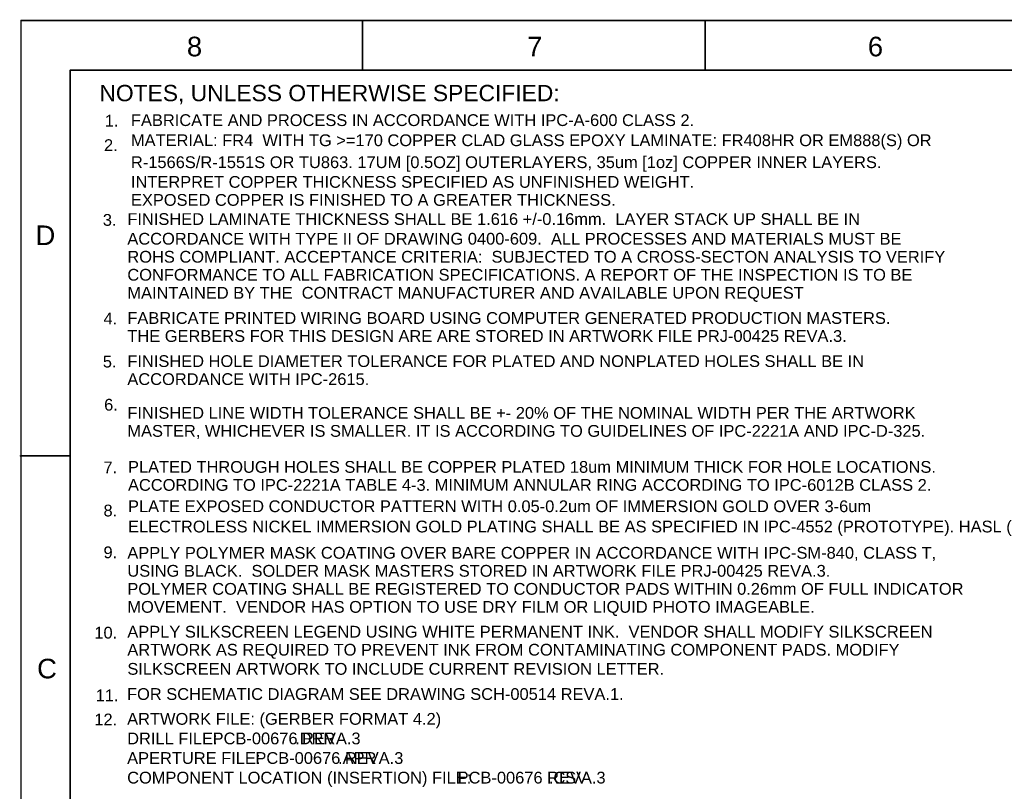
# Model space of a CAD drawing. Header units: inches. Extents: x -6 to 11.2, y -2.2 to 8.3.
# Tile 12 of 256: x -6 to -0.1, y 3.7 to 8.3. Entities that reach past the tile are written whole.
import ezdxf

# ---------------------------------------------------------------- set-up
doc = ezdxf.new("R2010")
doc.units = ezdxf.units.IN
doc.header["$MEASUREMENT"] = 0
doc.layers.add('Frame', color=216, linetype='Continuous')
doc.layers.add('Notes', color=56, linetype='Continuous')
doc.styles.add('Arial', font='txt', dxfattribs={"height": 0.2})

msp = doc.modelspace()

# ---------------------------------------------------------------- linework, layer by layer
at = {"layer": 'Frame'}
for points in [[(-6.0278, -2.1683, 0.00984, 0.00984, 0), (-6.0278, 8.3317, 0.00984, 0.00984, 0)], [(-6.0278, 8.3317, 0.00984, 0.00984, 0), (10.4692, 8.3317, 0.00984, 0.00984, 0)], [(-3.9708, 8.0317, 0.00984, 0.00984, 0), (-3.9708, 8.3317, 0.00984, 0.00984, 0)], [(-1.9058, 8.0317, 0.00984, 0.00984, 0), (-1.9058, 8.3317, 0.00984, 0.00984, 0)], [(-5.7308, -1.8683, 0.00984, 0.00984, 0), (-5.7308, 8.0317, 0.00984, 0.00984, 0)], [(-5.7308, 8.0317, 0.00984, 0.00984, 0), (10.1692, 8.0317, 0.00984, 0.00984, 0)], [(-6.0308, 5.7067, 0.00984, 0.00984, 0), (-5.7308, 5.7067, 0.00984, 0.00984, 0)]]:
    msp.add_lwpolyline(points, format="xyseb", dxfattribs=at)
for points in [[(-6.0302, 8.3317, 0.00492, 0.00492, 1), (-6.0253, 8.3317, 0.00492, 0.00492, 1)], [(-6.0302, 8.3317, 0.00492, 0.00492, 1), (-6.0253, 8.3317, 0.00492, 0.00492, 1)], [(-3.9732, 8.3317, 0.00492, 0.00492, 1), (-3.9683, 8.3317, 0.00492, 0.00492, 1)], [(-1.9082, 8.3317, 0.00492, 0.00492, 1), (-1.9033, 8.3317, 0.00492, 0.00492, 1)], [(-5.7332, 8.0317, 0.00492, 0.00492, 1), (-5.7283, 8.0317, 0.00492, 0.00492, 1)], [(-5.7332, 8.0317, 0.00492, 0.00492, 1), (-5.7283, 8.0317, 0.00492, 0.00492, 1)], [(-3.9732, 8.0317, 0.00492, 0.00492, 1), (-3.9683, 8.0317, 0.00492, 0.00492, 1)], [(-1.9082, 8.0317, 0.00492, 0.00492, 1), (-1.9033, 8.0317, 0.00492, 0.00492, 1)], [(-6.0332, 5.7067, 0.00492, 0.00492, 1), (-6.0283, 5.7067, 0.00492, 0.00492, 1)], [(-5.7332, 5.7067, 0.00492, 0.00492, 1), (-5.7283, 5.7067, 0.00492, 0.00492, 1)]]:
    msp.add_lwpolyline(points, format="xyseb", close=True, dxfattribs=at)

# ---------------------------------------------------------------- texts
at = {"layer": 'Frame', "style": 'Arial'}
for s, p in [('8', (-5.0281, 8.1157)), ('7', (-2.9781, 8.1157)), ('6', (-0.9254, 8.1157)), ('D', (-5.9402, 6.9779)), ('C', (-5.9308, 4.3657))]:
    msp.add_text(s, height=0.1181, dxfattribs=at).set_placement(p)
at = {"layer": 'Notes', "style": 'Arial'}
for s, height, p in [('NOTES, UNLESS OTHERWISE SPECIFIED:', 0.098425, (-5.5553, 7.8451)), ('1.', 0.07087, (-5.5228, 7.6925)), ('FABRICATE AND PROCESS IN ACCORDANCE WITH IPC-A-600 CLASS 2.', 0.070866, (-5.3654, 7.6955)), ('MATERIAL: FR4  WITH TG >=170 COPPER CLAD GLASS EPOXY LAMINATE: FR408HR OR EM888(S) OR', 0.070866, (-5.3654, 7.5743)), ('2.', 0.07087, (-5.5278, 7.5449)), ('R-1566S/R-1551S OR TU863. 17UM [0.5OZ] OUTERLAYERS, 35um [1oz] COPPER INNER LAYERS.', 0.070866, (-5.3654, 7.442)), ('INTERPRET COPPER THICKNESS SPECIFIED AS UNFINISHED WEIGHT.', 0.070866, (-5.3654, 7.3232)), ('EXPOSED COPPER IS FINISHED TO A GREATER THICKNESS.', 0.070866, (-5.3654, 7.2146)), ('3.', 0.07087, (-5.5347, 7.0941)), ('FINISHED LAMINATE THICKNESS SHALL BE 1.616 +/-0.16mm.  LAYER STACK UP SHALL BE IN', 0.070866, (-5.387, 7.0993)), ('ACCORDANCE WITH TYPE II OF DRAWING 0400-609.  ALL PROCESSES AND MATERIALS MUST BE', 0.070866, (-5.387, 6.9806)), ('ROHS COMPLIANT. ACCEPTANCE CRITERIA:  SUBJECTED TO A CROSS-SECTON ANALYSIS TO VERIFY', 0.070866, (-5.387, 6.8719)), ('CONFORMANCE TO ALL FABRICATION SPECIFICATIONS. A REPORT OF THE INSPECTION IS TO BE', 0.070866, (-5.387, 6.7633)), ('MAINTAINED BY THE  CONTRACT MANUFACTURER AND AVAILABLE UPON REQUEST', 0.070866, (-5.387, 6.6547)), ('4.', 0.07087, (-5.5307, 6.4996)), ('FABRICATE PRINTED WIRING BOARD USING COMPUTER GENERATED PRODUCTION MASTERS.', 0.070866, (-5.387, 6.5027)), ('THE GERBERS FOR THIS DESIGN ARE ARE STORED IN ARTWORK FILE PRJ-00425 REVA.3.', 0.070866, (-5.387, 6.3941)), ('5.', 0.07087, (-5.5347, 6.2398)), ('FINISHED HOLE DIAMETER TOLERANCE FOR PLATED AND NONPLATED HOLES SHALL BE IN', 0.070866, (-5.387, 6.2429)), ('ACCORDANCE WITH IPC-2615.', 0.070866, (-5.387, 6.1343)), ('6.', 0.07087, (-5.5268, 5.9799)), ('FINISHED LINE WIDTH TOLERANCE SHALL BE +- 20% OF THE NOMINAL WIDTH PER THE ARTWORK', 0.070866, (-5.387, 5.9308)), ('MASTER, WHICHEVER IS SMALLER. IT IS ACCORDING TO GUIDELINES OF IPC-2221A AND IPC-D-325.', 0.070866, (-5.387, 5.8221)), ('7.', 0.07087, (-5.5307, 5.602)), ('PLATED THROUGH HOLES SHALL BE COPPER PLATED 18um MINIMUM THICK FOR HOLE LOCATIONS.', 0.070866, (-5.3831, 5.6051)), ('ACCORDING TO IPC-2221A TABLE 4-3. MINIMUM ANNULAR RING ACCORDING TO IPC-6012B CLASS 2.', 0.070866, (-5.3831, 5.4965)), ('8.', 0.07087, (-5.5307, 5.3421)), ('PLATE EXPOSED CONDUCTOR PATTERN WITH 0.05-0.2um OF IMMERSION GOLD OVER 3-6um', 0.070866, (-5.3831, 5.3678)), ('ELECTROLESS NICKEL IMMERSION GOLD PLATING SHALL BE AS SPECIFIED IN IPC-4552 (PROTOTYPE). HASL (PRODUCTION)', 0.0708661, (-5.3831, 5.2456)), ('9.', 0.07087, (-5.5307, 5.0902)), ('APPLY POLYMER MASK COATING OVER BARE COPPER IN ACCORDANCE WITH IPC-SM-840, CLASS T,', 0.070866, (-5.387, 5.0872)), ('USING BLACK.  SOLDER MASK MASTERS STORED IN ARTWORK FILE PRJ-00425 REVA.3.', 0.070866, (-5.387, 4.9786)), ('POLYMER COATING SHALL BE REGISTERED TO CONDUCTOR PADS WITHIN 0.26mm OF FULL INDICATOR', 0.070866, (-5.387, 4.8699)), ('MOVEMENT.  VENDOR HAS OPTION TO USE DRY FILM OR LIQUID PHOTO IMAGEABLE.', 0.070866, (-5.387, 4.7613)), ('10.', 0.07087, (-5.5858, 4.6059)), ('APPLY SILKSCREEN LEGEND USING WHITE PERMANENT INK.  VENDOR SHALL MODIFY SILKSCREEN', 0.070866, (-5.387, 4.6116)), ('ARTWORK AS REQUIRED TO PREVENT INK FROM CONTAMINATING COMPONENT PADS. MODIFY', 0.070866, (-5.387, 4.503)), ('SILKSCREEN ARTWORK TO INCLUDE CURRENT REVISION LETTER.', 0.070866, (-5.387, 4.3876)), ('11.', 0.07087, (-5.578, 4.2279)), ('FOR SCHEMATIC DIAGRAM SEE DRAWING SCH-00514 REVA.1.', 0.070866, (-5.389, 4.2358)), ('12.', 0.07087, (-5.5858, 4.0823)), ('ARTWORK FILE: (GERBER FORMAT 4.2)', 0.070866, (-5.3882, 4.0862)), ('DRILL FILE:                 .DRR', 0.070866, (-5.3882, 3.9681)), ('PCB-00676 REVA.3', 0.070866, (-4.8732, 3.9681)), ('APERTURE FILE:                 .APR', 0.070866, (-5.3882, 3.85)), ('PCB-00676 REVA.3', 0.070866, (-4.6154, 3.85)), ('COMPONENT LOCATION (INSERTION) FILE:                 .CSV', 0.070866, (-5.3882, 3.7319)), ('PCB-00676 REVA.3', 0.070866, (-3.3969, 3.7319))]:
    msp.add_text(s, height=height, dxfattribs=at).set_placement(p)

doc.saveas('drawing.dxf')
